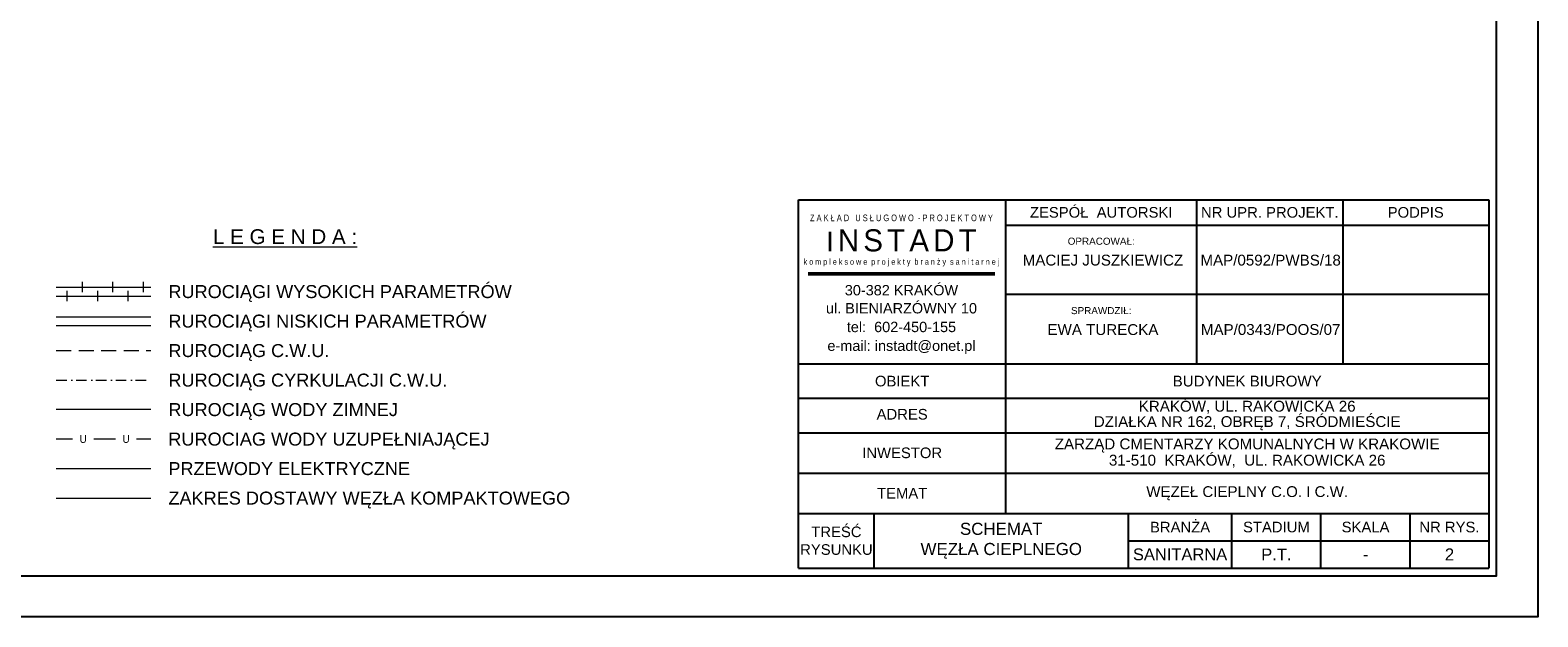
# Model space of a CAD drawing. Header units: millimetres. Extents: x -368 to 3832, y 6398 to 9368.
# Tile 2 of 5: x 1276 to 3832, y 6398 to 7392. Entities that reach past the tile are written whole.
import ezdxf
from ezdxf.enums import TextEntityAlignment as Align
from ezdxf.lldxf.tags import DXFTag

# ---------------------------------------------------------------- set-up
doc = ezdxf.new("R2010")
doc.units = ezdxf.units.MM
for name, pattern in [('DASHED2', [0.375, 0.25, -0.125]), ('DASHEDX2', [38.1, 25.4, -12.7]), ('DOT___DASHED', [0.670378, 0.352778, -0.176389, 0.0001, -0.141111])]:
    doc.linetypes.add(name, pattern=pattern)
doc.layers.add('-- CO_opis', color=11, linetype='Continuous', lineweight=0)
doc.layers.add('-- CO_rury', color=11, linetype='Continuous', lineweight=9)
doc.layers.add('-- RAMKA', color=11, linetype='Continuous')
doc.layers.add('TABELKA_T$0$-- RAMKA', color=11, linetype='Continuous')
doc.styles.add('A', font='arial.ttf', dxfattribs={"width": 0.9})
doc.styles.add('Arial', font='arial.ttf')
doc.styles.add('INSTADT', font='arial.ttf', dxfattribs={"width": 0.9})
doc.styles.add('TABELKA_T$0$ARIAL', font='arial.ttf')
doc.styles.add('TABELKA_T$0$ARIAL_INSTADT', font='arial.ttf')
doc.styles.add('TABELKA_T$0$ARIAL_MAC', font='arial.ttf', dxfattribs={"width": 0.8})
doc.styles.add('TABELKA_T$0$INSTADT_SANIT', font='CEBERTR.TTF')
doc.linetypes.add('(_LINE', pattern='A,0.5,-0.2,["(",A,S=0.1,R=0,X=-0.05,Y=-0.05],-0.25', length=0.95)
tags = doc.linetypes.add('DASH', pattern=[15, 10, -5]).pattern_tags.tags
tags[6:7] = [DXFTag(74, 4), DXFTag(75, 0), DXFTag(340, '0'), DXFTag(46, 0.0), DXFTag(50, 0.0), DXFTag(44, 0.0), DXFTag(45, 0.0)]
tags[4:5] = [DXFTag(74, 4), DXFTag(75, 0), DXFTag(340, '0'), DXFTag(46, 0.0), DXFTag(50, 0.0), DXFTag(44, 0.0), DXFTag(45, 0.0)]
doc.linetypes.add('FENCELINE1', pattern='A,0.25,-0.1,[133,ltypeshp.shx,S=0.1,R=0,X=-0.1,Y=0],-0.1,1', length=1.45)

# ---------------------------------------------------------------- blocks, each defined once
blk = doc.blocks.new('*U5')
at = {"layer": '-- RAMKA', "color": 50}
blk.add_lwpolyline([(0, 2970), (4200, 2970), (4200, 0), (0, 0)], close=True, dxfattribs=at)
at = {"layer": '-- RAMKA', "color": 11}
blk.add_lwpolyline([(300, 69.4), (4130, 69.4), (4130, 2900), (300, 2900)], close=True, dxfattribs=at)
blk = doc.blocks.new('TABELKA_T')
at = {"layer": 'TABELKA_T$0$-- RAMKA', "ltscale": 0.1}
for p, q in [((-1183.3, 13.3), (-1183.3, 637.7)), ((-1183.3, 637.7), (-13.3, 637.7)), ((-832.3, 105.9), (-832.3, 637.7)), ((-508.3, 359.2), (-508.3, 637.7)), ((-260.8, 637.7), (-260.8, 359.2)), ((-13.3, 637.7), (-13.3, 13.3)), ((-832.3, 594.5), (-13.3, 594.5)), ((-850.9, 512.9), (-1167.1, 512.9)), ((-850.9, 510.4), (-1167.1, 510.4)), ((-13.3, 476.8), (-832.3, 476.8)), ((-1183.3, 359.2), (-13.3, 359.2)), ((-1183.3, 301), (-13.3, 301)), ((-1183.3, 242.7), (-13.3, 242.7)), ((-1183.3, 174.3), (-13.3, 174.3)), ((-1183.3, 105.9), (-13.3, 105.9)), ((-1055.4, 13.3), (-1055.4, 105.9)), ((-624.3, 13.3), (-624.3, 105.9)), ((-448.9, 13.3), (-448.9, 105.9)), ((-297.7, 13.3), (-297.7, 105.9)), ((-146.5, 13.3), (-146.5, 105.9)), ((-624.3, 59.6), (-13.3, 59.6)), ((-1183.3, 13.3), (-13.3, 13.3))]:
    blk.add_line(p, q, dxfattribs=at)
at = {"layer": 'TABELKA_T$0$-- RAMKA', "ltscale": 0.1, "style": 'TABELKA_T$0$ARIAL_INSTADT'}
for s, p in [('30-382 KRAKÓW', (-1009, 475.5)), ('ul. BIENIARZÓWNY 10', (-1009, 444.9)), ('tel:  602-450-155', (-1009, 413.2)), ('e-mail: instadt@onet.pl', (-1009, 381.4))]:
    blk.add_text(s, height=17.55, dxfattribs=at).set_placement(p, align=Align.CENTER)
at = {"layer": 'TABELKA_T$0$-- RAMKA', "ltscale": 0.1, "attachment_point": 5}
for s, insert, char_height, style in [('{\\fArial|b0|i0|c238|p34;Z A K Ł A D   U S Ł U G O W O  - P R O J E K T O W Y\\P\\P\\P\\P\\H0.8889x;k o m p l e k s o w e  p r o j e k t y  b r a n ż y  s a n i t a r n e j}', (-1009, 568.5), 11.25, 'TABELKA_T$0$ARIAL_MAC'), ('{\\W1;ZESPÓŁ  AUTORSKI}', (-670.3, 616.1), 18, 'TABELKA_T$0$ARIAL'), ('{\\fArial|b0|i0|c238|p34;\\W1;NR UPR. PROJEKT.}', (-384.5, 616.1), 18, 'TABELKA_T$0$ARIAL'), ('{\\fArial|b0|i0|c238|p34;\\W1;PODPIS}', (-137, 616.1), 18, 'TABELKA_T$0$ARIAL'), ('I{\\H0.5556x; \\H2x;N\\H0.5x; \\H2x;S\\H0.5x; \\H2x;T\\H0.5x; \\H2x;A\\H0.5x; \\H2x;D\\H0.5x; \\H2x;T}', (-1009, 568.5), 33.75, 'TABELKA_T$0$INSTADT_SANIT'), ('{\\fArial|b0|i0|c238|p32;OPRACOWAŁ:}', (-670.3, 567.2), 12, 'TABELKA_T$0$ARIAL'), ('{\\fArial|b0|i0|c238|p32;MACIEJ JUSZKIEWICZ}', (-667.4, 535.1), 18.36, 'TABELKA_T$0$ARIAL'), ('MAP/0592/PWBS/18', (-383, 535.1), 18.36, 'TABELKA_T$0$ARIAL_INSTADT'), ('{\\fArial|b0|i0|c238|p32;SPRAWDZIŁ:}', (-670.3, 449.6), 12, 'TABELKA_T$0$ARIAL'), ('{\\fArial|b0|i0|c238|p32;EWA TURECKA}', (-667.4, 417.4), 18.36, 'TABELKA_T$0$ARIAL'), ('MAP/0343/POOS/07', (-383, 417.5), 18.36, 'TABELKA_T$0$ARIAL_INSTADT'), ('{\\W1;OBIEKT}', (-1007.8, 330.1), 18, 'TABELKA_T$0$ARIAL'), ('{\\fArial|b0|i0|c238|p34;\\W1;ADRES}', (-1007.8, 273.9), 18, 'TABELKA_T$0$ARIAL'), ('{\\fArial|b0|i0|c238|p34;\\W1;INWESTOR}', (-1007.8, 208.5), 18, 'TABELKA_T$0$ARIAL'), ('{\\fArial|b0|i0|c238|p34;\\W1;TEMAT}', (-1007.8, 140.1), 18, 'TABELKA_T$0$ARIAL'), ('{\\fArial|b0|i0|c238|p34;\\W1;TREŚĆ\\PRYSUNKU}', (-1119.3, 59.6), 18, 'TABELKA_T$0$ARIAL'), ('{\\fArial|b0|i0|c238|p34;\\W1;BRANŻA}', (-536.6, 82.7), 18, 'TABELKA_T$0$ARIAL'), ('{\\fArial|b0|i0|c238|p34;\\W1;STADIUM}', (-373.3, 82.7), 18, 'TABELKA_T$0$ARIAL'), ('{\\fArial|b0|i0|c238|p34;\\W1;SKALA}', (-222.1, 82.7), 18, 'TABELKA_T$0$ARIAL'), ('{\\fArial|b0|i0|c238|p34;\\W1;NR RYS.}', (-79.9, 82.7), 18, 'TABELKA_T$0$ARIAL'), ('{\\W1;SANITARNA}', (-536.6, 36.4), 20, 'TABELKA_T$0$ARIAL'), ('P.T.', (-373.3, 36.4), 20, 'TABELKA_T$0$ARIAL')]:
    blk.add_mtext(s, dxfattribs=dict(at, insert=insert, char_height=char_height, style=style))
at = {"layer": 'TABELKA_T$0$-- RAMKA', "ltscale": 0.1, "attachment_point": 5, "style": 'TABELKA_T$0$ARIAL_INSTADT'}
for s, insert, char_height, line_spacing_factor in [('{\\H0.864x;BUDYNEK BIUROWY}', (-422.8, 330.1), 21.171, 0.95), ('KRAKÓW, UL. RAKOWICKA 26\\PDZIAŁKA NR 162, OBRĘB 7, ŚRÓDMIEŚCIE', (-422.8, 271.8), 18.36, 0.85), ('ZARZĄD CMENTARZY KOMUNALNYCH W KRAKOWIE\\P31-510  KRAKÓW,  UL. RAKOWICKA 26', (-422.8, 208.2), 18.36, 0.9), ('{\\H0.864x;WĘZEŁ CIEPLNY C.O. I C.W.}', (-422.8, 140.1), 21.171, 0.95)]:
    blk.add_mtext(s, dxfattribs=dict(at, insert=insert, char_height=char_height, line_spacing_factor=line_spacing_factor))

msp = doc.modelspace()

# ---------------------------------------------------------------- linework, layer by layer
at = {"layer": '-- CO_rury', "color": 171, "linetype": 'Continuous'}
for p, q in [((1320.1, 6956.5), (1480.1, 6956.5)), ((1320.1, 6906.5), (1480.1, 6906.5))]:
    msp.add_line(p, q, dxfattribs=at)
at = {"layer": '-- CO_rury', "color": 51}
for p, q in [((1363.8, 6965.3), (1363.8, 6947.8)), ((1415.5, 6965.3), (1415.5, 6947.8)), ((1467.2, 6965.3), (1467.2, 6947.8)), ((1338, 6950.3), (1338, 6932.8)), ((1389.7, 6950.3), (1389.7, 6932.8)), ((1441.3, 6950.3), (1441.3, 6932.8))]:
    msp.add_line(p, q, dxfattribs=at)
at = {"layer": '-- CO_rury', "color": 171, "linetype": 'DASH', "ltscale": 40}
for p, q in [((1320.1, 6941.5), (1480.1, 6941.5)), ((1320.1, 6891.5), (1480.1, 6891.5))]:
    msp.add_line(p, q, dxfattribs=at)
at = {"layer": '-- CO_rury', "color": 91, "linetype": 'DASHEDX2'}
msp.add_line((1320.1, 6849), (1480.1, 6849), dxfattribs=at)
at = {"layer": '-- CO_rury', "color": 51, "linetype": 'DOT___DASHED', "ltscale": 50}
msp.add_line((1320.1, 6799), (1480.1, 6799), dxfattribs=at)
at = {"layer": '-- CO_rury', "linetype": '(_LINE', "ltscale": 40}
msp.add_line((1480.1, 6749), (1320.1, 6749), dxfattribs=at)
at = {"layer": '-- CO_rury', "color": 51, "linetype": 'Continuous', "ltscale": 50}
msp.add_line((1480.1, 6699), (1320.1, 6699), dxfattribs=at)
at = {"layer": '-- CO_rury', "color": 11, "linetype": 'DASHED2', "ltscale": 3}
msp.add_line((1320.1, 6649), (1480.1, 6649), dxfattribs=at)
at = {"layer": '-- CO_rury', "color": 50, "linetype": 'FENCELINE1', "ltscale": 35}
msp.add_line((1320.1, 6599), (1480.1, 6599), dxfattribs=at)

# ---------------------------------------------------------------- block references
at = {"layer": '-- RAMKA', "linetype": 'Continuous', "lineweight": 0}
msp.add_blockref('*U5', (-367.9, 6397.7), dxfattribs=at)
at = {"layer": '-- RAMKA'}
msp.add_blockref('TABELKA_T', (3762.1, 6467.1), dxfattribs=at)

# ---------------------------------------------------------------- texts
at = {"layer": '-- CO_opis', "color": 11, "linetype": 'Continuous', "lineweight": 0, "style": 'Arial'}
for s, p in [('RUROCIĄGI WYSOKICH PARAMETRÓW', (1510.1, 6949)), ('RUROCIĄGI NISKICH PARAMETRÓW', (1510.1, 6899)), ('RUROCIĄG C.W.U.', (1510.1, 6849)), ('RUROCIĄG CYRKULACJI C.W.U.', (1510.1, 6799)), ('RUROCIĄG WODY ZIMNEJ', (1510.1, 6749)), ('RUROCIAG WODY UZUPEŁNIAJĄCEJ', (1510, 6699)), ('PRZEWODY ELEKTRYCZNE', (1510.1, 6649)), ('ZAKRES DOSTAWY WĘZŁA KOMPAKTOWEGO', (1510.1, 6599))]:
    msp.add_text(s, height=22, dxfattribs=at).set_placement(p, align=Align.MIDDLE_LEFT)
at = {"layer": '-- CO_opis', "color": 11, "insert": (1707.9, 7029.3), "char_height": 25, "width": 257.018, "attachment_point": 8, "style": 'Arial'}
msp.add_mtext('{\\fArial|b0|i0|c238|p34;\\LL E G E N D A :}', dxfattribs=at)
at = {"layer": '-- RAMKA', "color": 7, "attachment_point": 5, "style": 'INSTADT'}
for s, insert, char_height in [('{\\W1;SCHEMAT\\PWĘZŁA CIEPLNEGO}', (2922.3, 6526.7), 20.503), ('{\\W1;-}', (3540.1, 6503.5), 20.5), ('{\\W1;2}', (3682.3, 6503.5), 20.5)]:
    msp.add_mtext(s, dxfattribs=dict(at, insert=insert, char_height=char_height))

# ---------------------------------------------------------------- next in the draw order: texts
at = {"layer": '-- CO_opis', "char_height": 13.2, "width": 22, "attachment_point": 5, "style": 'A', "bg_fill": 3, "box_fill_scale": 1.5, "bg_fill_color": 256}
for insert, bg_fill_transparency in [((1365.6, 6699), 4398758), ((1438.4, 6699), 4391882)]:
    msp.add_mtext('U', dxfattribs=dict(at, insert=insert, bg_fill_transparency=bg_fill_transparency))

doc.saveas('drawing.dxf')
